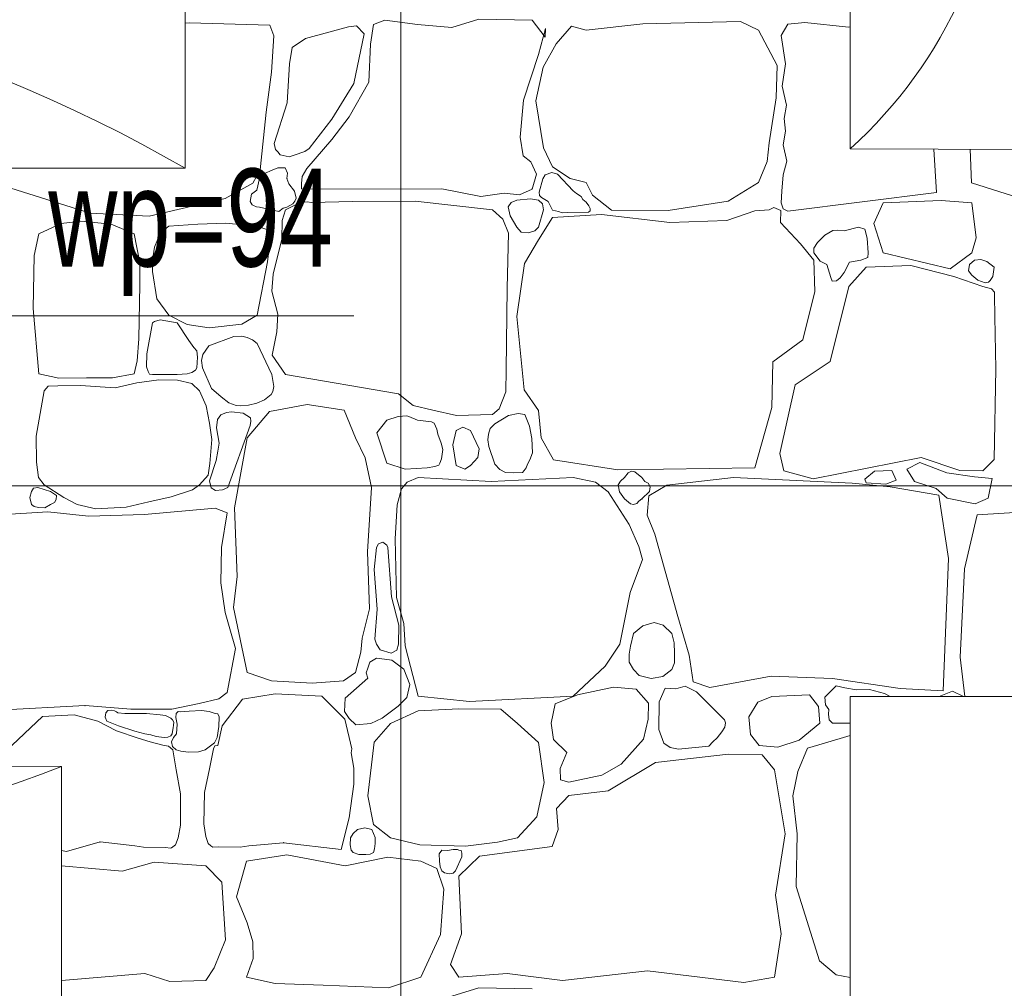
# Model space of a CAD drawing. Header units: millimetres. Extents: x -573548 to 674770, y -184010 to -47794.
# Tile 124 of 181: x 106003 to 107513, y -101026 to -99540. Entities that reach past the tile are written whole.
import ezdxf
from ezdxf.enums import TextEntityAlignment as Align

# ---------------------------------------------------------------- set-up
doc = ezdxf.new("R2010")
doc.units = ezdxf.units.MM
for name, color, linetype, lineweight in [('A.02 RZUT PIWNICY_is$0$_HATCH_Nr_pióra__18', 8, 'Continuous', 9), ('A.02 RZUT PIWNICY_is$0$PARAPET_Nr_pióra__7', 8, 'Continuous', 9), ('A.02 RZUT PIWNICY_is$0$podciagi_Nr_pióra__1', 8, 'Continuous', 9), ('A.02 RZUT PIWNICY_is$0$strop_Nr_pióra__1', 8, 'Continuous', 9), ('A.02 RZUT PIWNICY_is$0$Structural - Bearing_Nr_pióra__21', 8, 'Continuous', 9), ('A.02 RZUT PIWNICY_is$0$Structural - Grid', 8, 'Continuous', 9), ('A.02 RZUT PIWNICY_is$0$Structural - Grid_Nr_pióra__17', 8, 'Continuous', 9)]:
    doc.layers.add(name, color=color, linetype=linetype, lineweight=lineweight)
doc.styles.add('A.02 RZUT PIWNICY_is$0$STYL_AUTOMATYCZNY_1', font='arial.ttf')
doc.styles.add('A.02 RZUT PIWNICY_is$0$STYL_AUTOMATYCZNY_5', font='arial.ttf', dxfattribs={"width": 0.7})

# ---------------------------------------------------------------- blocks, each defined once
blk = doc.blocks.new('*X106')
at = {"layer": 'A.02 RZUT PIWNICY_is$0$_HATCH_Nr_pióra__18'}
for p, q in [((106827.3, -99545.1), (106833.4, -99544.6)), ((106833.4, -99544.6), (106956.8, -99548.3)), ((106956.8, -99548.3), (106963.4, -99564.8)), ((107115.8, -99547.1), (107111.3, -99577.2)), ((107133.2, -99540.5), (107115.8, -99547.1)), ((107183.5, -99547.1), (107133.2, -99540.5)), ((107236.4, -99552), (107183.5, -99547.1)), ((107277.6, -99539.2), (107236.4, -99552)), ((107359.4, -99540.5), (107277.6, -99539.2)), ((107379.6, -99566.5), (107359.4, -99540.5)), ((107529.4, -99546.3), (107442.3, -99555.8)), ((107678.9, -99542.5), (107529.4, -99546.3)), ((107706.5, -99555.8), (107678.9, -99542.5)), ((107751.5, -99546.7), (107741.5, -99564.2)), ((107777.5, -99544.1), (107751.5, -99546.7)), ((107844.8, -99551.2), (107777.5, -99544.1)), ((107077.8, -99550.8), (107011.7, -99568.7)), ((107090.2, -99549.2), (107077.8, -99550.8)), ((107085.7, -99637.5), (107101.9, -99561.5)), ((107101.9, -99561.5), (107090.2, -99549.2)), ((107368.9, -99593.3), (107380, -99553.3)), ((107380, -99553.3), (107379.6, -99566.5)), ((107420, -99549.6), (107396.1, -99576.8)), ((107442.3, -99555.8), (107420, -99549.6)), ((107735, -99610.2), (107706.5, -99555.8)), ((107847.3, -99551), (107844.8, -99551.2)), ((106963.4, -99564.8), (106959.7, -99620.6)), ((107011.7, -99568.7), (106991.1, -99582.6)), ((107111.3, -99577.2), (107108.8, -99635.8)), ((107396.1, -99576.8), (107376.3, -99612.7)), ((107741.5, -99564.2), (107748.2, -99607.5)), ((106991.1, -99582.6), (106987, -99607.8)), ((107346.2, -99663.5), (107368.9, -99593.3)), ((106987, -99607.8), (106983.7, -99667.6)), ((107748.2, -99607.5), (107742.7, -99641.8)), ((106959.7, -99620.6), (106951.4, -99681.7)), ((107376.3, -99612.7), (107365.1, -99664.3)), ((107733.8, -99659.8), (107735, -99610.2)), ((107052.2, -99692.4), (107085.7, -99637.5)), ((107108.8, -99635.8), (107078.7, -99688.7)), ((107742.7, -99641.8), (107749.4, -99671)), ((106983.7, -99667.6), (106963.7, -99730)), ((107341.2, -99720.1), (107346.2, -99663.5)), ((107365.1, -99664.3), (107376.7, -99736.6)), ((107723, -99728.7), (107733.8, -99659.8)), ((106951.4, -99681.7), (106942, -99770)), ((107749.4, -99671), (107746.1, -99691.2)), ((107017.2, -99737.4), (107052.2, -99692.4)), ((107078.7, -99688.7), (107052.2, -99723.4)), ((107746.1, -99691.2), (107748, -99711)), ((107748, -99711), (107744.4, -99731.7)), ((106963.7, -99730), (106965.9, -99738.8)), ((107052.2, -99723.4), (107013.9, -99767.9)), ((107345.7, -99748.9), (107341.2, -99720.1)), ((107719.7, -99757.6), (107723, -99728.7)), ((106965.9, -99738.8), (106969.3, -99742.3)), ((106969.3, -99742.3), (106973, -99747.3)), ((106994.5, -99747.7), (107010.7, -99742.1)), ((107010.7, -99742.1), (107017.2, -99737.4)), ((107376.7, -99736.6), (107390.7, -99765.5)), ((107744.4, -99731.7), (107750, -99757.1)), ((107979.6, -99805.1), (107975.6, -99738.3)), ((108033.3, -99790.2), (108031.2, -99738.5)), ((106973, -99747.3), (106977.7, -99748.2)), ((106977.7, -99748.2), (106986.9, -99750)), ((106986.9, -99750), (106994.5, -99747.7)), ((107357.3, -99758), (107345.7, -99748.9)), ((107366, -99777), (107357.3, -99758)), ((107706.5, -99789.8), (107719.7, -99757.6)), ((107750, -99757.1), (107744.2, -99777.7)), ((106942, -99770), (106930.8, -99790.6)), ((106960.7, -99770.6), (106948.9, -99775.9)), ((106969.4, -99766.9), (106960.7, -99770.6)), ((106980.4, -99767.1), (106969.4, -99766.9)), ((106983.9, -99775.3), (106980.4, -99767.1)), ((106983.3, -99783.2), (106983.9, -99775.3)), ((107013.9, -99767.9), (107006.4, -99780.5)), ((107389.4, -99774.3), (107379.3, -99777.9)), ((107398.1, -99777), (107389.4, -99774.3)), ((107390.7, -99765.5), (107417.6, -99783.2)), ((106681.6, -99836.8), (106533.3, -99790.2)), ((106941.1, -99783.2), (106937, -99801.3)), ((106948.9, -99775.9), (106941.1, -99783.2)), ((106986.2, -99791.4), (106983.3, -99783.2)), ((107006.4, -99780.5), (107005.5, -99791)), ((107359.4, -99799.7), (107366, -99777)), ((107375.6, -99784.1), (107370.4, -99804.6)), ((107379.3, -99777.9), (107375.6, -99784.1)), ((107422.4, -99802.5), (107398.1, -99777)), ((107417.6, -99783.2), (107442.3, -99789.8)), ((107442.3, -99789.8), (107451.8, -99809.2)), ((107660.3, -99818.3), (107706.5, -99789.8)), ((107744.2, -99777.7), (107742.4, -99802.9)), ((108181.6, -99836.8), (108033.3, -99790.2)), ((106930.8, -99790.6), (106888.3, -99814.2)), ((106937, -99801.3), (106929.1, -99807.6)), ((106994.9, -99803), (106986.2, -99791.4)), ((106997.4, -99813.4), (106994.9, -99803)), ((107005.5, -99791), (107005.4, -99799.1)), ((107005.4, -99799.1), (107009.7, -99799.7)), ((107009.7, -99799.7), (107221.1, -99799.3)), ((107221.1, -99799.3), (107280.9, -99810.9)), ((107340, -99808.4), (107359.4, -99799.7)), ((107370.4, -99804.6), (107370.7, -99809.7)), ((107427.5, -99806.3), (107422.4, -99802.5)), ((107742.4, -99802.9), (107741.5, -99820.7)), ((107751.5, -99833.6), (107979.6, -99805.1)), ((106888.3, -99814.2), (106772, -99841.3)), ((106929.1, -99807.6), (106926.8, -99818.7)), ((106926.8, -99818.7), (106930, -99824)), ((107003.5, -99820.1), (106980.8, -99831.5)), ((106992.5, -99822.4), (106995.4, -99818.1)), ((106995.4, -99818.1), (106997.4, -99813.4)), ((107015, -99819.4), (107003.5, -99820.1)), ((107020.5, -99820.4), (107015, -99819.4)), ((107084.4, -99818.7), (107020.5, -99820.4)), ((107179.8, -99818.3), (107084.4, -99818.7)), ((107298.7, -99831.5), (107179.8, -99818.3)), ((107280.9, -99810.9), (107316.4, -99805.9)), ((107316.4, -99805.9), (107340, -99808.4)), ((107327.3, -99820), (107322.7, -99826.7)), ((107335.8, -99816.6), (107327.3, -99820)), ((107356.8, -99814.5), (107335.8, -99816.6)), ((107369.3, -99816.6), (107356.8, -99814.5)), ((107375.3, -99822.3), (107369.3, -99816.6)), ((107370.7, -99809.7), (107373.9, -99812.6)), ((107373.9, -99812.6), (107384, -99818.7)), ((107384, -99818.7), (107390.5, -99832.1)), ((107434.7, -99810.9), (107427.5, -99806.3)), ((107437.2, -99815.5), (107434.7, -99810.9)), ((107442.4, -99819.9), (107437.2, -99815.5)), ((107446.1, -99825.2), (107442.4, -99819.9)), ((107451.8, -99809.2), (107481.1, -99831.9)), ((107567.8, -99832.7), (107660.3, -99818.3)), ((107986.6, -99817.3), (107897.7, -99820.7)), ((108033.9, -99820.7), (107986.6, -99817.3)), ((106930, -99824), (106932.2, -99824.7)), ((106932.2, -99824.7), (106936.7, -99826.9)), ((106936.7, -99826.9), (106941.1, -99827.4)), ((106941.1, -99827.4), (106970.8, -99834)), ((106970.8, -99834), (106977.4, -99829.1)), ((106980.8, -99831.5), (106976.1, -99848.1)), ((106977.4, -99829.1), (106983.3, -99827.4)), ((106983.3, -99827.4), (106992.5, -99822.4)), ((107314.6, -99845.6), (107298.7, -99831.5)), ((107322.7, -99826.7), (107325.6, -99840.8)), ((107369.3, -99857.9), (107376.8, -99831.3)), ((107376.8, -99831.3), (107375.3, -99822.3)), ((107390.5, -99832.1), (107399.8, -99834)), ((107399.8, -99834), (107405.4, -99836.3)), ((107413.6, -99835.8), (107445.9, -99834.9)), ((107445.9, -99834.9), (107448.3, -99832.9)), ((107448.2, -99829.7), (107446.1, -99825.2)), ((107448.3, -99832.9), (107448.2, -99829.7)), ((107481.1, -99831.9), (107567.8, -99832.7)), ((107701.2, -99833.2), (107657.8, -99848)), ((107722.9, -99831.7), (107701.2, -99833.2)), ((107730.3, -99827.9), (107722.9, -99831.7)), ((107740.9, -99832.4), (107730.3, -99827.9)), ((107740.4, -99850.9), (107740.9, -99832.4)), ((107741.5, -99820.7), (107744.4, -99830)), ((107744.4, -99830), (107751.5, -99833.6)), ((107897.7, -99820.7), (107883.3, -99852.3)), ((108040.6, -99874.3), (108033.9, -99820.7)), ((106667.1, -99848.8), (106636.7, -99852.3)), ((106713.4, -99853.4), (106667.1, -99848.8)), ((106772, -99841.3), (106681.6, -99836.8)), ((106976.1, -99848.1), (106975.6, -99876.6)), ((107323.1, -99867.2), (107314.6, -99845.6)), ((107325.6, -99840.8), (107335.8, -99857.9)), ((107390.7, -99843.1), (107369.3, -99877.4)), ((107465.9, -99838.9), (107390.7, -99843.1)), ((107405.4, -99836.3), (107413.6, -99835.8)), ((107570.7, -99850.9), (107465.9, -99838.9)), ((107657.8, -99848), (107570.7, -99850.9)), ((106636.7, -99852.3), (106602.8, -99868.2)), ((106749, -99868.2), (106713.4, -99853.4)), ((106801.9, -99856.4), (106789.5, -99866.1)), ((106846.8, -99853.4), (106801.9, -99856.4)), ((106889, -99852), (106846.8, -99853.4)), ((106937.7, -99856.4), (106889, -99852)), ((106952.2, -99861.8), (106937.7, -99856.4)), ((106957.4, -99877.1), (106952.2, -99861.8)), ((107335.8, -99857.9), (107342.6, -99865.7)), ((107342.6, -99865.7), (107353.4, -99866.8)), ((107353.4, -99866.8), (107363.5, -99863.6)), ((107363.5, -99863.6), (107369.3, -99857.9)), ((107770.9, -99883.5), (107740.4, -99850.9)), ((107820.6, -99863), (107808.5, -99870.6)), ((107828.4, -99862.8), (107820.6, -99863)), ((107837.8, -99863.7), (107828.4, -99862.8)), ((107860.2, -99857.9), (107837.8, -99863.7)), ((107869.5, -99861.1), (107860.2, -99857.9)), ((107873.2, -99875), (107869.5, -99861.1)), ((107883.3, -99852.3), (107897.7, -99897.4)), ((106602.8, -99868.2), (106595.6, -99901.8)), ((106757.7, -99912.8), (106749, -99868.2)), ((106789.5, -99866.1), (106780.3, -99888.9)), ((106953.4, -99911.4), (106957.4, -99877.1)), ((106975.6, -99876.6), (106961.9, -99930.2)), ((107320.9, -99951.4), (107323.1, -99867.2)), ((107369.3, -99877.4), (107347.8, -99913.7)), ((107808.5, -99870.6), (107797.3, -99881.8)), ((107874.7, -99897.6), (107873.2, -99875)), ((108033.9, -99897.4), (108040.6, -99874.3)), ((106780.3, -99888.9), (106776.8, -99908.9)), ((107791.6, -99908.7), (107770.9, -99883.5)), ((107797.3, -99881.8), (107791.5, -99890.4)), ((107791.5, -99890.4), (107791.6, -99897.4)), ((106595.6, -99901.8), (106594, -99982.7)), ((106776.8, -99908.9), (106777.1, -99925.9)), ((107791.6, -99897.4), (107801.4, -99910.1)), ((107793.2, -99957), (107791.6, -99908.7)), ((107801.4, -99910.1), (107811.4, -99915.1)), ((107846.1, -99911.8), (107863.8, -99908.8)), ((107863.8, -99908.8), (107874.3, -99904.5)), ((107874.3, -99904.5), (107874.7, -99897.6)), ((107897.7, -99897.4), (108000.8, -99921.9)), ((108000.8, -99921.9), (108033.9, -99897.4)), ((108030.4, -99915.5), (108037.7, -99908.9)), ((108037.7, -99908.9), (108047.7, -99907.7)), ((108047.7, -99907.7), (108056.9, -99910.9)), ((108056.9, -99910.9), (108068, -99919.4)), ((106757.4, -99945.8), (106757.7, -99912.8)), ((106777.1, -99925.9), (106783.9, -99967.8)), ((106937.7, -99993), (106953.4, -99911.4)), ((107347.8, -99913.7), (107335.8, -99995)), ((107811.4, -99915.1), (107817.6, -99935.5)), ((107838, -99927.4), (107846.1, -99911.8)), ((107871.6, -99919.4), (107845.2, -99949.2)), ((107940.2, -99917), (107871.6, -99919.4)), ((108006.2, -99933.9), (107940.2, -99917)), ((108028.7, -99925.3), (108030.4, -99915.5)), ((108033.9, -99931.6), (108028.7, -99925.3)), ((108068, -99919.4), (108066.1, -99933.6)), ((106961.9, -99930.2), (106960.2, -99956.2)), ((107817.6, -99935.5), (107819.8, -99941)), ((107819.8, -99941), (107826.4, -99940.2)), ((107826.4, -99940.2), (107832.1, -99935.7)), ((107832.1, -99935.7), (107838, -99927.4)), ((108050.8, -99949.2), (108006.2, -99933.9)), ((108043, -99939.3), (108033.9, -99931.6)), ((108054.2, -99943.3), (108043, -99939.3)), ((108061.8, -99939.9), (108059.2, -99942.7)), ((108066.1, -99933.6), (108061.8, -99939.9)), ((106756.2, -100029.5), (106757.4, -99945.8)), ((106960.2, -99956.2), (106969.3, -99991.3)), ((107319.6, -100076.9), (107320.9, -99951.4)), ((107845.2, -99949.2), (107816.3, -100063.9)), ((108064.2, -99952.9), (108050.8, -99949.2)), ((108059.2, -99942.7), (108054.2, -99943.3)), ((108068.4, -99957.9), (108064.2, -99952.9)), ((106783.9, -99967.8), (106801.9, -99993)), ((107774.6, -100030.9), (107793.2, -99957)), ((108068.6, -99962), (108068.4, -99957.9)), ((108069, -99995.8), (108068.6, -99962)), ((106594, -99982.7), (106602.8, -100083)), ((106788.8, -100000.4), (106780.3, -100002.8)), ((106814.8, -100004.9), (106788.8, -100000.4)), ((106801.9, -99993), (106830.1, -100007.3)), ((106914.3, -100006.8), (106937.7, -99993)), ((106969.3, -99991.3), (106967.9, -100018.5)), ((107335.8, -99995), (107347.4, -100107.7)), ((108070.6, -100075.5), (108069, -99995.8)), ((106777.1, -100004.9), (106768.3, -100052.2)), ((106780.3, -100002.8), (106777.1, -100004.9)), ((106832.6, -100031.7), (106814.8, -100004.9)), ((106830.1, -100007.3), (106864.1, -100012.7)), ((106864.1, -100012.7), (106914.3, -100006.8)), ((106753.7, -100062.9), (106756.2, -100029.5)), ((106840.2, -100042.4), (106832.6, -100031.7)), ((106901.6, -100025.9), (106863.2, -100040)), ((106914.2, -100025.4), (106901.6, -100025.9)), ((106922.2, -100027.3), (106914.2, -100025.4)), ((106930.6, -100031), (106922.2, -100027.3)), ((106937.5, -100036.7), (106930.6, -100031)), ((106967.9, -100018.5), (106960.6, -100054.4)), ((107728.8, -100064.7), (107774.6, -100030.9)), ((106844.8, -100047.6), (106840.2, -100042.4)), ((106863.2, -100040), (106854.3, -100053.4)), ((106960, -100084.3), (106937.5, -100036.7)), ((106768.3, -100052.2), (106768, -100072.5)), ((106846.3, -100057.6), (106844.8, -100047.6)), ((106845, -100074), (106846.3, -100057.6)), ((106854.3, -100053.4), (106852.3, -100062.5)), ((106960.6, -100054.4), (106980.8, -100084.1)), ((106749, -100083), (106753.7, -100062.9)), ((106768, -100072.5), (106770.6, -100079.5)), ((106837.6, -100081.2), (106843, -100077.3)), ((106843, -100077.3), (106845, -100074)), ((106852.3, -100062.5), (106853.9, -100073.6)), ((106853.9, -100073.6), (106867.7, -100105.6)), ((107318.8, -100110.5), (107319.6, -100076.9)), ((107727.2, -100134.5), (107728.8, -100064.7)), ((107816.3, -100063.9), (107762.7, -100099.8)), ((108068.1, -100214.6), (108070.6, -100075.5)), ((106602.8, -100083), (106633.2, -100089.8)), ((106633.2, -100089.8), (106675.6, -100089.2)), ((106675.6, -100089.2), (106715.8, -100089.1)), ((106715.8, -100089.1), (106749, -100083)), ((106786.9, -100092.4), (106753, -100097.1)), ((106770.6, -100079.5), (106772.2, -100083.5)), ((106772.2, -100083.5), (106777.1, -100084.3)), ((106777.1, -100084.3), (106814.8, -100084.3)), ((106815.4, -100092.9), (106786.9, -100092.4)), ((106814.8, -100084.3), (106830.4, -100083)), ((106830.4, -100083), (106837.6, -100081.2)), ((106962.9, -100102.5), (106960, -100084.3)), ((106980.8, -100084.1), (107154.2, -100113.6)), ((106616.9, -100102.2), (106610.6, -100109.2)), ((106631.9, -100101.7), (106616.9, -100102.2)), ((106666.7, -100101.1), (106631.9, -100101.7)), ((106719.7, -100104.4), (106666.7, -100101.1)), ((106753, -100097.1), (106719.7, -100104.4)), ((106837.4, -100097.8), (106815.4, -100092.9)), ((106849.3, -100109.2), (106837.4, -100097.8)), ((106867.7, -100105.6), (106882.4, -100118.3)), ((106961.8, -100110.3), (106962.9, -100102.5)), ((107762.7, -100099.8), (107739.1, -100205.1)), ((106610.6, -100109.2), (106598.6, -100178.9)), ((106859.1, -100131.9), (106849.3, -100109.2)), ((106882.4, -100118.3), (106894, -100127.3)), ((106948.9, -100122.9), (106959, -100114.7)), ((106959, -100114.7), (106961.8, -100110.3)), ((107154.2, -100113.6), (107177.1, -100131.8)), ((107308.8, -100136.7), (107318.8, -100110.5)), ((107347.4, -100107.7), (107368.9, -100139.5)), ((106864.7, -100158.6), (106859.1, -100131.9)), ((106894, -100127.3), (106905.3, -100131.5)), ((106905.3, -100131.5), (106912.3, -100132)), ((106912.3, -100132), (106924.4, -100131.1)), ((106924.4, -100131.1), (106937, -100128.1)), ((106937, -100128.1), (106948.9, -100122.9)), ((107014.3, -100130), (106956.5, -100140.7)), ((107071.2, -100139), (107014.3, -100130)), ((107177.1, -100131.8), (107206.8, -100138.8)), ((107298.7, -100145.2), (107308.8, -100136.7)), ((107701.2, -100227), (107727.2, -100134.5)), ((106881.7, -100145.9), (106876.5, -100153.1)), ((106890.5, -100142.3), (106881.7, -100145.9)), ((106898.4, -100141.3), (106890.5, -100142.3)), ((106916, -100143.2), (106898.4, -100141.3)), ((106927.3, -100150.7), (106916, -100143.2)), ((106956.5, -100140.7), (106922.2, -100181.1)), ((106927.8, -100155.4), (106927.3, -100150.7)), ((107088.2, -100181.1), (107071.2, -100139)), ((107154.1, -100148.3), (107136.5, -100154.3)), ((107167.4, -100147.3), (107154.1, -100148.3)), ((107170.3, -100148.6), (107167.4, -100147.3)), ((107183.5, -100154.3), (107170.3, -100148.6)), ((107206.8, -100138.8), (107243.5, -100147.1)), ((107243.5, -100147.1), (107298.7, -100145.2)), ((107323.2, -100147.2), (107302, -100159.7)), ((107337.8, -100144), (107323.2, -100147.2)), ((107348.1, -100145.4), (107337.8, -100144)), ((107352.3, -100155.6), (107348.1, -100145.4)), ((107368.9, -100139.5), (107373, -100181.1)), ((106867.8, -100183.9), (106864.7, -100158.6)), ((106876.5, -100153.1), (106875.4, -100165.9)), ((106875.4, -100165.9), (106879.2, -100189.2)), ((106892.5, -100257.5), (106927.1, -100162.4)), ((106927.1, -100162.4), (106927.8, -100155.4)), ((107136.5, -100154.3), (107121.2, -100173.7)), ((107205.1, -100156.8), (107183.5, -100154.3)), ((107209.1, -100158.9), (107205.1, -100156.8)), ((107213, -100168), (107209.1, -100158.9)), ((107214.5, -100175.8), (107213, -100168)), ((107253.1, -100164.6), (107243, -100170)), ((107264.8, -100170), (107253.1, -100164.6)), ((107295.2, -100166.8), (107292.6, -100175.7)), ((107302, -100159.7), (107295.2, -100166.8)), ((107355.3, -100163.3), (107352.3, -100155.6)), ((107358.8, -100182.1), (107355.3, -100163.3)), ((106598.6, -100178.9), (106599.1, -100218.5)), ((106922.2, -100181.1), (106902.8, -100288.5)), ((107103.4, -100212.1), (107088.2, -100181.1)), ((107121.2, -100173.7), (107136.5, -100220)), ((107219.7, -100189.3), (107214.5, -100175.8)), ((107243, -100170), (107237.6, -100191.9)), ((107278, -100198.1), (107264.8, -100170)), ((107292.6, -100175.7), (107291.3, -100184.5)), ((107359.8, -100204.3), (107358.8, -100182.1)), ((107373, -100181.1), (107392.4, -100215)), ((106865.2, -100220.8), (106867.8, -100183.9)), ((106879.2, -100189.2), (106877.3, -100201.7)), ((107222.3, -100199.3), (107219.7, -100189.3)), ((107237.6, -100191.9), (107243, -100223.7)), ((107276, -100211.3), (107278, -100198.1)), ((107291.3, -100184.5), (107292.9, -100194.4)), ((107292.9, -100194.4), (107302, -100221.6)), ((106877.3, -100201.7), (106874.7, -100215.9)), ((107112.9, -100257.5), (107103.4, -100212.1)), ((107217.8, -100220), (107220.1, -100213.3)), ((107220.1, -100213.3), (107222.3, -100199.3)), ((107264.8, -100223.7), (107276, -100211.3)), ((107356, -100215.2), (107359.8, -100204.3)), ((107739.1, -100205.1), (107745.3, -100231.9)), ((107790.7, -100244.3), (107955.9, -100211.3)), ((107955.9, -100211.3), (108015.3, -100231.1)), ((106599.1, -100218.5), (106602.4, -100241.8)), ((106862.6, -100238.3), (106865.2, -100220.8)), ((106874.7, -100215.9), (106864.5, -100247.3)), ((107136.5, -100220), (107164.5, -100229.4)), ((107164.5, -100229.4), (107198.4, -100227.4)), ((107198.4, -100227.4), (107210.3, -100225.3)), ((107210.3, -100225.3), (107216.1, -100223)), ((107216.1, -100223), (107217.8, -100220)), ((107243, -100223.7), (107256, -100229.1)), ((107256, -100229.1), (107264.8, -100223.7)), ((107302, -100221.6), (107309.7, -100229.9)), ((107347.3, -100231.1), (107350.3, -100227.1)), ((107350.3, -100227.1), (107352.3, -100221.6)), ((107352.3, -100221.6), (107356, -100215.2)), ((107392.4, -100215), (107491, -100230.3)), ((107491, -100230.3), (107701.2, -100227)), ((107954.3, -100219.2), (107934.2, -100229.5)), ((107995.6, -100234.9), (107954.3, -100219.2)), ((108050.8, -100231.9), (108068.1, -100214.6)), ((106602.4, -100241.8), (106610.6, -100253.3)), ((106849.3, -100253.3), (106862.6, -100238.3)), ((107184.3, -100241.8), (107167.8, -100249.3)), ((107296.6, -100248), (107184.3, -100241.8)), ((107422.4, -100241.8), (107296.6, -100248)), ((107309.7, -100229.9), (107318.4, -100234.6)), ((107318.4, -100234.6), (107330.8, -100234.8)), ((107330.8, -100234.8), (107344.5, -100234.4)), ((107344.5, -100234.4), (107347.3, -100231.1)), ((107456.8, -100249.3), (107422.4, -100241.8)), ((107501, -100241.8), (107495, -100247.9)), ((107506.5, -100234.8), (107501, -100241.8)), ((107511.8, -100232.5), (107506.5, -100234.8)), ((107517.1, -100233.6), (107511.8, -100232.5)), ((107527.8, -100241.8), (107517.1, -100233.6)), ((107532.4, -100248.4), (107527.8, -100241.8)), ((107668.1, -100241.8), (107566.2, -100253.8)), ((107850.2, -100250.9), (107668.1, -100241.8)), ((107745.3, -100231.9), (107790.7, -100244.3)), ((107869.5, -100244.7), (107884.7, -100232.4)), ((107884.7, -100232.4), (107911.2, -100231.4)), ((107911.2, -100231.4), (107918, -100246.2)), ((107934.2, -100229.5), (107946, -100248.1)), ((108037.8, -100240.8), (107995.6, -100234.9)), ((108015.3, -100231.1), (108050.8, -100231.9)), ((108065.2, -100243.7), (108037.8, -100240.8)), ((106594.3, -100258.4), (106591.5, -100263.5)), ((106601, -100257.3), (106594.3, -100258.4)), ((106620.5, -100263.5), (106601, -100257.3)), ((106610.6, -100253.3), (106641.2, -100272.5)), ((106838.3, -100261.2), (106849.3, -100253.3)), ((106864.5, -100247.3), (106866.8, -100257.9)), ((106866.8, -100257.9), (106873.9, -100261.8)), ((106884.2, -100261.2), (106892.5, -100257.5)), ((107106.7, -100356.2), (107112.9, -100257.5)), ((107167.8, -100249.3), (107159.2, -100259.2)), ((107475.8, -100264.1), (107456.8, -100249.3)), ((107495, -100247.9), (107491.5, -100253.4)), ((107491.5, -100253.4), (107493.3, -100263.8)), ((107537.3, -100250.9), (107532.4, -100248.4)), ((107540.4, -100256.2), (107537.3, -100250.9)), ((107566.2, -100253.8), (107538.5, -100270.3)), ((107539.6, -100263.4), (107540.4, -100256.2)), ((107908.4, -100256.3), (107850.2, -100250.9)), ((107871.9, -100250.1), (107869.5, -100244.7)), ((107901.9, -100252.5), (107871.9, -100250.1)), ((107918, -100246.2), (107901.9, -100252.5)), ((107983, -100269.4), (107908.4, -100256.3)), ((107946, -100248.1), (107978.9, -100258.9)), ((108058.9, -100273.6), (108065.2, -100243.7)), ((106591.5, -100263.5), (106588.7, -100272.7)), ((106588.7, -100272.7), (106591.5, -100283.7)), ((106629.9, -100269.6), (106620.5, -100263.5)), ((106629.4, -100275.6), (106629.9, -100269.6)), ((106641.2, -100272.5), (106661.6, -100283.7)), ((106771.5, -100279.2), (106805.8, -100271.7)), ((106805.8, -100271.7), (106838.3, -100261.2)), ((106873.9, -100261.8), (106884.2, -100261.2)), ((107159.2, -100259.2), (107152.1, -100283.9)), ((107508.4, -100314.1), (107475.8, -100264.1)), ((107493.3, -100263.8), (107501, -100274.9)), ((107527.8, -100274.9), (107539.6, -100263.4)), ((107538.5, -100270.3), (107535.6, -100299.6)), ((107978.9, -100258.9), (107996.1, -100273.6)), ((107998, -100366.5), (107983, -100269.4)), ((107996.1, -100273.6), (108039.2, -100282.5)), ((108039.2, -100282.5), (108058.9, -100273.6)), ((106591.5, -100283.7), (106595.5, -100286.7)), ((106595.5, -100286.7), (106602.2, -100288.2)), ((106602.2, -100288.2), (106612.1, -100288.7)), ((106612.1, -100288.7), (106620.5, -100283.7)), ((106620.5, -100283.7), (106626.6, -100280.2)), ((106626.6, -100280.2), (106629.4, -100275.6)), ((106661.6, -100283.7), (106690.1, -100290.3)), ((106690.1, -100290.3), (106736.6, -100287.7)), ((106736.6, -100287.7), (106771.5, -100279.2)), ((106902.8, -100288.5), (106906.9, -100393.7)), ((107152.1, -100283.9), (107149.3, -100335.9)), ((107501, -100274.9), (107510.3, -100282.2)), ((107510.3, -100282.2), (107515, -100283.6)), ((107515, -100283.6), (107519.9, -100282.1)), ((107519.9, -100282.1), (107523.3, -100278.6)), ((107523.3, -100278.6), (107527.8, -100274.9)), ((106616.5, -100294.6), (106541.8, -100299.2)), ((106678.7, -100301.5), (106616.5, -100294.6)), ((106764.6, -100298.8), (106678.7, -100301.5)), ((106873.3, -100289.3), (106764.6, -100298.8)), ((106891.5, -100296.1), (106873.3, -100289.3)), ((106883, -100349.6), (106891.5, -100296.1)), ((107535.6, -100299.6), (107547.4, -100328.9)), ((108041.8, -100299.2), (108022.4, -100382.1)), ((108116.5, -100294.6), (108041.8, -100299.2)), ((107522.8, -100347.9), (107508.4, -100314.1)), ((107547.4, -100328.9), (107583.1, -100455.2)), ((107123.5, -100343.7), (107120.4, -100349.6)), ((107130.1, -100341.4), (107123.5, -100343.7)), ((107136.4, -100345.6), (107130.1, -100341.4)), ((107138.1, -100349.6), (107136.4, -100345.6)), ((107149.3, -100335.9), (107151.3, -100426.3)), ((107528.6, -100367.7), (107522.8, -100347.9)), ((106882.1, -100403.8), (106883, -100349.6)), ((107110, -100443.7), (107106.7, -100356.2)), ((107120.4, -100349.6), (107117.3, -100383.2)), ((107143.4, -100425.3), (107138.1, -100349.6)), ((107509.6, -100418.5), (107528.6, -100367.7)), ((107990.1, -100569.2), (107998, -100366.5)), ((106906.9, -100393.7), (106901.2, -100441.2)), ((107117.3, -100383.2), (107121.9, -100444)), ((108022.4, -100382.1), (108015.9, -100517.7)), ((106888.5, -100449.1), (106882.1, -100403.8)), ((107493.9, -100497.8), (107509.6, -100418.5)), ((107154.7, -100468.7), (107143.4, -100425.3)), ((107151.3, -100426.3), (107162.5, -100466)), ((106895.5, -100474.4), (106888.5, -100449.1)), ((106901.2, -100441.2), (106922.2, -100541.1)), ((107098.9, -100488.7), (107110, -100443.7)), ((107121.9, -100444), (107118.3, -100490)), ((107154.5, -100497.8), (107154.7, -100468.7)), ((107162.5, -100466), (107164.5, -100500.2)), ((107529.4, -100469.4), (107514.8, -100481.3)), ((107546.4, -100464.5), (107529.4, -100469.4)), ((107560.2, -100468.7), (107546.4, -100464.5)), ((107573.5, -100481.3), (107560.2, -100468.7)), ((107583.1, -100455.2), (107600.4, -100514.7)), ((106904.4, -100504.4), (106895.5, -100474.4)), ((107514.8, -100481.3), (107510.1, -100500.8)), ((107577.3, -100495.7), (107573.5, -100481.3)), ((107096.8, -100510.1), (107098.9, -100488.7)), ((107118.3, -100490), (107120.4, -100497.8)), ((107120.4, -100497.8), (107126.5, -100506.3)), ((107151.6, -100507.1), (107154.5, -100497.8)), ((107164.5, -100500.2), (107184.3, -100577.4)), ((107471.6, -100531.2), (107493.9, -100497.8)), ((107577.8, -100511.3), (107577.3, -100495.7)), ((106891.5, -100571.7), (106904.4, -100504.4)), ((107088.2, -100541.1), (107096.8, -100510.1)), ((107126.5, -100506.3), (107143.1, -100511.5)), ((107143.1, -100511.5), (107151.6, -100507.1)), ((107508.2, -100512.9), (107508, -100525.4)), ((107510.1, -100500.8), (107508.2, -100512.9)), ((107577.9, -100526.3), (107577.8, -100511.3)), ((107600.4, -100514.7), (107606.2, -100555.6)), ((107110.3, -100525.5), (107107.3, -100534.5)), ((107120.4, -100519), (107110.3, -100525.5)), ((107132.7, -100520.5), (107120.4, -100519)), ((107144.4, -100522.3), (107132.7, -100520.5)), ((107162.8, -100536.2), (107144.4, -100522.3)), ((107508, -100525.4), (107514.8, -100536.6)), ((107573.5, -100536.6), (107577.9, -100526.3)), ((108015.9, -100517.7), (108023.3, -100578.1)), ((106922.2, -100541.1), (106959.4, -100553.9)), ((107070, -100553.9), (107088.2, -100541.1)), ((107107.3, -100534.5), (107105, -100541.6)), ((107105, -100541.6), (107107.3, -100549.8)), ((107171.7, -100559.5), (107162.8, -100536.2)), ((107422.4, -100577.4), (107471.6, -100531.2)), ((107514.8, -100536.6), (107523.5, -100545.9)), ((107559.8, -100547.1), (107573.5, -100536.6)), ((106959.4, -100553.9), (107022.1, -100557.6)), ((107022.1, -100557.6), (107070, -100553.9)), ((107107.3, -100549.8), (107072.7, -100580.5)), ((107167, -100579.6), (107171.7, -100559.5)), ((107523.5, -100545.9), (107542.1, -100550.5)), ((107542.1, -100550.5), (107559.8, -100547.1)), ((107606.2, -100555.6), (107632.2, -100564.2)), ((107632.2, -100564.2), (107726.3, -100546.9)), ((107726.3, -100546.9), (107820, -100550.2)), ((107820, -100550.2), (107923.7, -100565.9)), ((106878.8, -100581.7), (106891.5, -100571.7)), ((106915.2, -100582), (106965.1, -100574.1)), ((106965.1, -100574.1), (107037, -100577.4)), ((107429.1, -100575.4), (107394.9, -100589)), ((107484, -100563.8), (107429.1, -100575.4)), ((107519.1, -100566.7), (107484, -100563.8)), ((107537.7, -100588.2), (107519.1, -100566.7)), ((107563.7, -100565.4), (107554.4, -100586.1)), ((107579.9, -100566), (107563.7, -100565.4)), ((107594.3, -100562.3), (107579.9, -100566)), ((107611.6, -100570.8), (107594.3, -100562.3)), ((107654.5, -100613.8), (107611.6, -100570.8)), ((107785, -100575.4), (107727.2, -100577.8)), ((107798.6, -100593.1), (107785, -100575.4)), ((107820, -100567.1), (107808.5, -100579)), ((107826, -100561.5), (107820, -100567.1)), ((107839, -100564.5), (107826, -100561.5)), ((107856.8, -100567.5), (107839, -100564.5)), ((107877, -100567.1), (107856.8, -100567.5)), ((107899.9, -100573.2), (107877, -100567.1)), ((107908.8, -100578.1), (107899.9, -100573.2)), ((107923.7, -100565.9), (107990.1, -100569.2)), ((107983.7, -100578.1), (108004.1, -100569.6)), ((108004.1, -100569.6), (108021.1, -100578.1)), ((106806.8, -100597.2), (106848.5, -100588.9)), ((106848.5, -100588.9), (106878.8, -100581.7)), ((106883.7, -100623.1), (106915.2, -100582)), ((107037, -100577.4), (107071.9, -100612.5)), ((107072.7, -100580.5), (107071.7, -100600.9)), ((107153.7, -100592.6), (107167, -100579.6)), ((107184.3, -100577.4), (107263.2, -100585.7)), ((107263.2, -100585.7), (107422.4, -100577.4)), ((107394.9, -100589), (107388.6, -100618.9)), ((107537.3, -100612.9), (107537.7, -100588.2)), ((107554.4, -100586.1), (107553.8, -100628.6)), ((107705.7, -100586.9), (107691.9, -100609.3)), ((107727.2, -100577.8), (107705.7, -100586.9)), ((107808.5, -100579), (107809.5, -100590.9)), ((107809.5, -100590.9), (107814.3, -100597.9)), ((106525.9, -100599.4), (106673.7, -100592)), ((106656.8, -100605.9), (106608.2, -100608.6)), ((106693.1, -100615.7), (106656.8, -100605.9)), ((106673.7, -100592), (106744, -100597.2)), ((106705.4, -100602.8), (106704.3, -100609.4)), ((106708.3, -100599.5), (106705.4, -100602.8)), ((106714.3, -100598.9), (106708.3, -100599.5)), ((106718.6, -100599.8), (106714.3, -100598.9)), ((106721.9, -100601.3), (106718.6, -100599.8)), ((106723.6, -100603.2), (106721.9, -100601.3)), ((106734.4, -100604.1), (106723.6, -100603.2)), ((106767.6, -100604), (106734.4, -100604.1)), ((106744, -100597.2), (106806.8, -100597.2)), ((106788.8, -100606), (106767.6, -100604)), ((106797.2, -100607.3), (106788.8, -100606)), ((106813.3, -100604), (106812.9, -100610.3)), ((106816.4, -100601), (106813.3, -100604)), ((106820.1, -100601.4), (106816.4, -100601)), ((106833.4, -100600.5), (106820.1, -100601.4)), ((106852, -100599.6), (106833.4, -100600.5)), ((106864.2, -100600.8), (106852, -100599.6)), ((106873.3, -100604), (106864.2, -100600.8)), ((106877.3, -100604.5), (106873.3, -100604)), ((106879.3, -100609), (106877.3, -100604.5)), ((107071.7, -100600.9), (107078.8, -100611.9)), ((107129.3, -100611.4), (107153.7, -100592.6)), ((107184.3, -100600.1), (107142.2, -100619.5)), ((107247.1, -100596.8), (107184.3, -100600.1)), ((107311.5, -100597.2), (107247.1, -100596.8)), ((107337.1, -100619.5), (107311.5, -100597.2)), ((107800.9, -100619.1), (107798.6, -100593.1)), ((107814.3, -100597.9), (107814.1, -100605.1)), ((107814.1, -100605.1), (107815, -100613.6)), ((106608.2, -100608.6), (106552.7, -100661.4)), ((106721.7, -100630.4), (106693.1, -100615.7)), ((106704.3, -100609.4), (106707.1, -100615.7)), ((106707.1, -100615.7), (106725.1, -100623.2)), ((106804.9, -100611), (106797.2, -100607.3)), ((106807.9, -100613.7), (106804.9, -100611)), ((106809.8, -100617.4), (106807.9, -100613.7)), ((106809.3, -100621.7), (106809.8, -100617.4)), ((106812.9, -100610.3), (106814.8, -100620.4)), ((106814.8, -100620.4), (106813.8, -100635.3)), ((106878.7, -100624), (106879.3, -100609)), ((107071.9, -100612.5), (107082.6, -100658.1)), ((107078.8, -100611.9), (107088.8, -100621.3)), ((107088.8, -100621.3), (107111.7, -100619.5)), ((107111.7, -100619.5), (107129.3, -100611.4)), ((107142.2, -100619.5), (107117.1, -100648)), ((107369.3, -100648.4), (107337.1, -100619.5)), ((107388.6, -100618.9), (107392, -100643.9)), ((107530.1, -100643.6), (107537.3, -100612.9)), ((107656.1, -100618.1), (107654.5, -100613.8)), ((107655.1, -100625.2), (107656.1, -100618.1)), ((107691.9, -100609.3), (107694.6, -100636.1)), ((107768.9, -100644.7), (107800.9, -100619.1)), ((107815, -100613.6), (107820, -100619.1)), ((107820, -100619.1), (107847.3, -100619.1)), ((106755, -100641.8), (106721.7, -100630.4)), ((106725.1, -100623.2), (106750.1, -100631.3)), ((106750.1, -100631.3), (106765.2, -100635.4)), ((106765.2, -100635.4), (106774.7, -100637)), ((106804.9, -100638.1), (106807, -100635.4)), ((106807, -100635.4), (106807.8, -100631.7)), ((106807.8, -100631.7), (106808.9, -100626)), ((106808.9, -100626), (106809.3, -100621.7)), ((106813.8, -100635.3), (106809, -100641)), ((106876, -100640.6), (106878.7, -100624)), ((106877.4, -100652.9), (106883.7, -100623.1)), ((107553.8, -100628.6), (107561.3, -100649.5)), ((107643.4, -100641.4), (107650.3, -100632.1)), ((107650.3, -100632.1), (107655.1, -100625.2)), ((107694.6, -100636.1), (107707.8, -100653)), ((106773.3, -100647.4), (106755, -100641.8)), ((106793.1, -100652.7), (106773.3, -100647.4)), ((106774.7, -100637), (106782.4, -100639.5)), ((106782.4, -100639.5), (106794.9, -100640.6)), ((106794.9, -100640.6), (106800.6, -100640.2)), ((106800.6, -100640.2), (106804.9, -100638.1)), ((106809, -100641), (106806.3, -100647.7)), ((106806.3, -100647.7), (106807.7, -100654.8)), ((106858, -100659.7), (106872, -100648.9)), ((106872, -100648.9), (106876, -100640.6)), ((107117.1, -100648), (107107.1, -100730.2)), ((107377.9, -100709.9), (107369.3, -100648.4)), ((107392, -100643.9), (107412.6, -100664.1)), ((107496, -100681.5), (107530.1, -100643.6)), ((107561.3, -100649.5), (107570.9, -100656.4)), ((107630.2, -100654.3), (107636.5, -100647.3)), ((107636.4, -100647.6), (107643.4, -100641.4)), ((107736.2, -100655.9), (107768.9, -100644.7)), ((107807.7, -100649.3), (107782, -100657)), ((107847.3, -100637.8), (107807.7, -100649.3)), ((106801.6, -100654.3), (106793.1, -100652.7)), ((106808.2, -100659.7), (106801.6, -100654.3)), ((106807.7, -100654.8), (106813.3, -100659.7)), ((106813.3, -100690.4), (106808.2, -100659.7)), ((106813.3, -100659.7), (106820.7, -100661.9)), ((106820.7, -100661.9), (106832.4, -100663.1)), ((106832.4, -100663.1), (106847.8, -100662.8)), ((106847.8, -100662.8), (106858, -100659.7)), ((106864.6, -100688.7), (106870.6, -100658.1)), ((106870.6, -100658.1), (106872.4, -100653.4)), ((106872.4, -100653.4), (106877.4, -100652.9)), ((107082.6, -100658.1), (107081.8, -100664.4)), ((107081.8, -100664.4), (107085.8, -100687.9)), ((107412.6, -100664.1), (107402.3, -100688.5)), ((107570.9, -100656.4), (107583.9, -100658.8)), ((107583.9, -100658.8), (107630.2, -100654.3)), ((107707.8, -100653), (107736.2, -100655.9)), ((107782, -100657), (107766.9, -100692.8)), ((107466.3, -100698.4), (107496, -100681.5)), ((107548.4, -100679), (107476.2, -100722.7)), ((107660.7, -100666.6), (107548.4, -100679)), ((107712.3, -100667.4), (107660.7, -100666.6)), ((107731.3, -100690.4), (107712.3, -100667.4)), ((106820, -100727.2), (106813.3, -100690.4)), ((106857, -100725.3), (106864.6, -100688.7)), ((107085.8, -100687.9), (107086.1, -100712.6)), ((107402.3, -100688.5), (107402.7, -100705.8)), ((107747.4, -100788.8), (107731.3, -100690.4)), ((107766.9, -100692.8), (107759.4, -100730.5)), ((107366.8, -100762.4), (107377.9, -100709.9)), ((107402.7, -100705.8), (107415.9, -100709.5)), ((107415.9, -100709.5), (107466.3, -100698.4)), ((106855.7, -100773.4), (106857, -100725.3)), ((107086.1, -100712.6), (107078.5, -100764.2)), ((107476.2, -100722.7), (107415.9, -100729.8)), ((106820, -100775.3), (106820, -100727.2)), ((107107.1, -100730.2), (107115.8, -100774.3)), ((107415.9, -100729.8), (107396.5, -100749.6)), ((107759.4, -100730.5), (107765.9, -100788.5)), ((107396.5, -100749.6), (107399.4, -100781.8)), ((107078.5, -100764.2), (107066.5, -100812.4)), ((107337.1, -100794.6), (107366.8, -100762.4)), ((106816.5, -100794.8), (106820, -100775.3)), ((106858.6, -100792.9), (106855.7, -100773.4)), ((107091.4, -100782), (107084.9, -100788)), ((107102.5, -100779.5), (107091.4, -100782)), ((107113.6, -100782.1), (107102.5, -100779.5)), ((107115.8, -100788), (107113.6, -100782.1)), ((107115.8, -100774.3), (107142.2, -100794.6)), ((107399.4, -100781.8), (107389.9, -100807.8)), ((106645.2, -100815.6), (106696.7, -100800.9)), ((106696.7, -100800.9), (106749.9, -100806.8)), ((106812.4, -100805.3), (106816.5, -100794.8)), ((106862.4, -100803.5), (106858.6, -100792.9)), ((106978.2, -100802.3), (106924.8, -100806.8)), ((107066.5, -100812.4), (106978.2, -100802.3)), ((107081, -100794.8), (107080.2, -100805.4)), ((107084.9, -100788), (107081, -100794.8)), ((107118.4, -100794.3), (107115.8, -100788)), ((107118.7, -100803.2), (107118.4, -100794.3)), ((107142.2, -100794.6), (107187.2, -100805.3)), ((107257, -100807.4), (107306.1, -100801.6)), ((107306.1, -100801.6), (107337.1, -100794.6)), ((107732.9, -100882.9), (107747.4, -100788.8)), ((107765.9, -100788.5), (107764.3, -100869.3)), ((106637.3, -100814.1), (106645.2, -100815.6)), ((106749.9, -100806.8), (106763.2, -100809.2)), ((106763.2, -100809.2), (106796.3, -100809.8)), ((106796.3, -100809.8), (106804.9, -100810.8)), ((106804.9, -100810.8), (106808.2, -100808.6)), ((106808.2, -100808.6), (106812.4, -100805.3)), ((106866.5, -100807), (106862.4, -100803.5)), ((106869.8, -100809.2), (106866.5, -100807)), ((106878.4, -100808.5), (106869.8, -100809.2)), ((106911.5, -100808.8), (106878.4, -100808.5)), ((106924.8, -100806.8), (106911.5, -100808.8)), ((107080.2, -100805.4), (107081.7, -100813.6)), ((107081.7, -100813.6), (107084.9, -100817.3)), ((107084.9, -100817.3), (107093.7, -100820.3)), ((107111, -100819.8), (107115.8, -100817.3)), ((107115.8, -100817.3), (107117.4, -100811.7)), ((107117.4, -100811.7), (107118.7, -100803.2)), ((107187.2, -100805.3), (107257, -100807.4)), ((107220.8, -100813.6), (107216.9, -100819.3)), ((107229.7, -100814.3), (107220.8, -100813.6)), ((107238.1, -100812.5), (107229.7, -100814.3)), ((107245, -100812.7), (107238.1, -100812.5)), ((107247.1, -100813.6), (107245, -100812.7)), ((107250.5, -100814.1), (107247.1, -100813.6)), ((107251.5, -100818.1), (107250.5, -100814.1)), ((107389.9, -100807.8), (107278.5, -100823)), ((106779.4, -100832.1), (106730.3, -100845.8)), ((106858.7, -100837.9), (106779.4, -100832.1)), ((106905.7, -100885), (106921, -100830.5)), ((106921, -100830.5), (106983.3, -100820.6)), ((106983.3, -100820.6), (107072.5, -100837.9)), ((107072.5, -100837.9), (107138.1, -100824.3)), ((107093.7, -100820.3), (107104.2, -100820.4)), ((107104.2, -100820.4), (107111, -100819.8)), ((107138.1, -100824.3), (107188.9, -100830.5)), ((107188.9, -100830.5), (107213.2, -100841.6)), ((107216.9, -100819.3), (107217.4, -100830.4)), ((107217.4, -100830.4), (107218.2, -100839.2)), ((107242, -100845.3), (107251.7, -100823.8)), ((107278.5, -100823), (107247.1, -100853.6)), ((107251.7, -100823.8), (107251.5, -100818.1)), ((106730.3, -100845.8), (106637.3, -100837.9)), ((106883.4, -100862.7), (106858.7, -100837.9)), ((107213.2, -100841.6), (107224, -100873.4)), ((107218.2, -100839.2), (107220.8, -100845.3)), ((107220.8, -100845.3), (107225.2, -100848.5)), ((107238.3, -100849), (107242, -100845.3)), ((106888.8, -100951.4), (106883.4, -100862.7)), ((107225.2, -100848.5), (107232.1, -100849.9)), ((107232.1, -100849.9), (107238.3, -100849)), ((107247.1, -100853.6), (107250.8, -100941.9)), ((107224, -100873.4), (107218.6, -100942.8)), ((107764.3, -100869.3), (107800.2, -100983.6)), ((106922.2, -100925), (106905.7, -100885)), ((107741.6, -100941.9), (107732.9, -100882.9)), ((106930.9, -100954.3), (106922.2, -100925)), ((106871.8, -100993.9), (106888.8, -100951.4)), ((107218.6, -100942.8), (107188.9, -101008.4)), ((107250.8, -100941.9), (107234.3, -100989)), ((107731.3, -101008.4), (107741.6, -100941.9)), ((106931.3, -100979.9), (106930.9, -100954.3)), ((106921, -101008.4), (106931.3, -100979.9)), ((107800.2, -100983.6), (107825.8, -101005.1)), ((106858.7, -101013.8), (106871.8, -100993.9)), ((107234.3, -100989), (107247.1, -101008.4)), ((106637.3, -101013.7), (106765.3, -101002.6)), ((106765.3, -101002.6), (106803.7, -101015)), ((106803.7, -101015), (106858.7, -101013.8)), ((106965.1, -101017.9), (106921, -101008.4)), ((107188.9, -101008.4), (107138.9, -101024.9)), ((107247.1, -101008.4), (107321, -101003)), ((107321, -101003), (107406, -101013.8)), ((107406, -101013.8), (107536.5, -100998.9)), ((107536.5, -100998.9), (107684.2, -101016.7)), ((107684.2, -101016.7), (107731.3, -101008.4)), ((107825.8, -101005.1), (107847.3, -101008.7)), ((107039, -101020.8), (106965.1, -101017.9)), ((107138.9, -101024.9), (107039, -101020.8)), ((107277.6, -101024.9), (107236.4, -101037.7)), ((107359.4, -101026.1), (107277.6, -101024.9))]:
    blk.add_line(p, q, dxfattribs=at)
for p in [(106983.3, -99783.2), (107359.4, -99799.7), (108064.2, -99952.9), (107243, -100170), (107264.8, -100223.7), (107527.8, -100274.9), (106673.7, -100592), (106696.7, -100800.9), (106978.2, -100802.3), (106808.2, -100808.6), (106808.2, -100808.6), (106866.5, -100807), (106866.5, -100807)]:
    blk.add_point(p, dxfattribs=at)
blk = doc.blocks.new('A.02 RZUT PIWNICY_is$0$Wypełnienie_14_1')
at = {"layer": 'A.02 RZUT PIWNICY_is$0$_HATCH_Nr_pióra__18'}
blk.add_blockref('*X106', (0, 0), dxfattribs=at)
blk = doc.blocks.new('A.02 RZUT PIWNICY_is$0$Standardowy znacznik osi')
at = {"layer": 'A.02 RZUT PIWNICY_is$0$Structural - Grid_Nr_pióra__17'}
blk.add_line((1000, 0), (17855.4, 0), dxfattribs=at)
at = {"layer": 'A.02 RZUT PIWNICY_is$0$Structural - Grid_Nr_pióra__17', "style": 'A.02 RZUT PIWNICY_is$0$STYL_AUTOMATYCZNY_1'}
for tag, p in [('AC_MarkerText_1_0', (5, -80)), ('AC_MarkerText_1_1', (19360.4, -80))]:
    blk.add_attdef(tag, text='', height=350, rotation=270, dxfattribs=at).set_placement(p, align=Align.TOP_CENTER)
blk = doc.blocks.new('A.02 RZUT PIWNICY_is$0$Standardowy znacznik osi_3')
at = {"layer": 'A.02 RZUT PIWNICY_is$0$Structural - Grid_Nr_pióra__17'}
blk.add_line((2962.2, 0), (40906.6, 0), dxfattribs=at)
at = {"layer": 'A.02 RZUT PIWNICY_is$0$Structural - Grid_Nr_pióra__17', "style": 'A.02 RZUT PIWNICY_is$0$STYL_AUTOMATYCZNY_1'}
for tag, p in [('AC_MarkerText_1_0', (-250, -335)), ('AC_MarkerText_1_1', (44118.7, -335))]:
    blk.add_attdef(tag, text='', height=350, rotation=180, dxfattribs=at).set_placement(p, align=Align.TOP_CENTER)
blk = doc.blocks.new('A.02 RZUT PIWNICY_is')
at = {"layer": 'A.02 RZUT PIWNICY_is$0$PARAPET_Nr_pióra__7'}
blk.add_line((106381.6, -99993.9), (107085.8, -99993.9), dxfattribs=at)
at = {"layer": 'A.02 RZUT PIWNICY_is$0$podciagi_Nr_pióra__1'}
blk.add_arc((107378.7, -99217.8), 700, 312.024, 47.976, dxfattribs=at)
at = {"layer": 'A.02 RZUT PIWNICY_is$0$strop_Nr_pióra__1'}
blk.add_lwpolyline([(102446.5, -100655.5, 0.221415), (104247.9, -100674.4), (104607.9, -100674.4, 0.186698), (106637.3, -100685.5)], format="xyb", dxfattribs=at)
blk.add_arc((105670, -101774.6), 2316.6, 60.029, 119.2996, dxfattribs=at)
at = {"layer": 'A.02 RZUT PIWNICY_is$0$Structural - Bearing_Nr_pióra__21'}
for p, q in [((106827.3, -99767.8), (106827.3, -97057.8)), ((107847.3, -99737.8), (107847.3, -98697.8)), ((113367.3, -99757.8), (107847.3, -99737.8)), ((106827.3, -99767.8), (106498.4, -99767.8)), ((107847.3, -104498.1), (107847.3, -100578.1)), ((107847.3, -100578.1), (113367.3, -100578.1)), ((102447.3, -100655.5), (106637.3, -100685.5)), ((106637.3, -104605.5), (106637.3, -100685.5))]:
    blk.add_line(p, q, dxfattribs=at)
at = {"layer": 'A.02 RZUT PIWNICY_is$0$_HATCH_Nr_pióra__18'}
blk.add_blockref('A.02 RZUT PIWNICY_is$0$Wypełnienie_14_1', (0, 0), dxfattribs=at)
at = {"layer": 'A.02 RZUT PIWNICY_is$0$Structural - Grid', "zscale": 1000}
for name, p, rotation in [('A.02 RZUT PIWNICY_is$0$Standardowy znacznik osi', (107158.2, -108395.1), 90), ('A.02 RZUT PIWNICY_is$0$Standardowy znacznik osi_3', (121683.4, -100254.9), 180)]:
    blk.add_blockref(name, p, dxfattribs=dict(at, rotation=rotation))
at = {"layer": 'A.02 RZUT PIWNICY_is$0$PARAPET_Nr_pióra__7', "insert": (106617.2, -99963.7), "char_height": 150, "attachment_point": 7, "style": 'A.02 RZUT PIWNICY_is$0$STYL_AUTOMATYCZNY_5'}
blk.add_mtext('\\A1;{\\pql;\\fArial|b0|i0|c238|p0;\\W0.700000;wp=94}', dxfattribs=at)

msp = doc.modelspace()

# ---------------------------------------------------------------- block references
at = {"ltscale": 10}
msp.add_blockref('A.02 RZUT PIWNICY_is', (-570.227, 0), dxfattribs=at)

doc.saveas('drawing.dxf')
